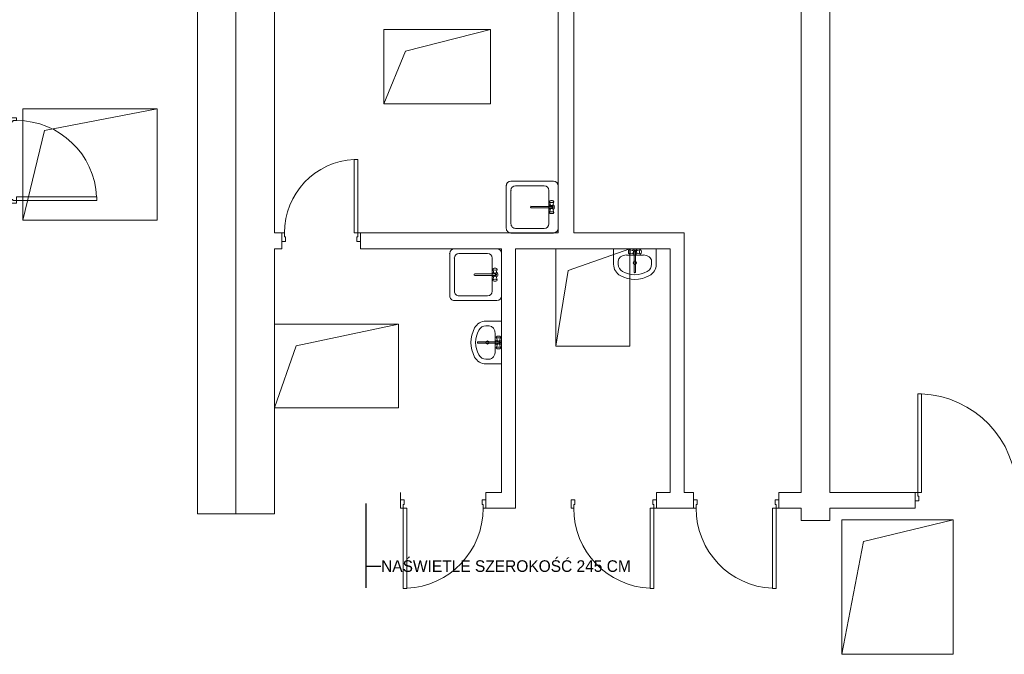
# Model space of a CAD drawing. Header units: millimetres. Extents: x 18880 to 99371, y -5529 to 27899.
# Tile 116 of 158: x 22826 to 23888, y 22943 to 23627. Entities that reach past the tile are written whole.
import ezdxf

# ---------------------------------------------------------------- set-up
doc = ezdxf.new("R2010")
doc.units = ezdxf.units.MM
doc.linetypes.add('Krawędzie ukryte 2', pattern=[400, 300, -100])
doc.layers.add('Drzwi ArchiCAD', color=7, linetype='Continuous')
doc.layers.add('inwentaryzacja_wyposazenie_sanitarne', color=7, linetype='Continuous')
for name, color, linetype, lineweight in [('Drzwi ArchiCAD_Nr_Pióra__1', 7, 'Continuous', 13), ('Drzwi ArchiCAD_Nr_Pióra__23', 4, 'Continuous', 20), ('Drzwi ArchiCAD_Nr_Pióra__3', 4, 'Continuous', 18), ('inwentaryzacja_wyposazenie_sanitarne_Nr_pióra__1', 7, 'Continuous', 13), ('K_SCIANY', 90, 'Continuous', 20), ('Komentarz - Tekst_Nr_Pióra__1', 7, 'Continuous', 13), ('Komentarz - Tekst_Nr_Pióra__20', 1, 'Continuous', 0)]:
    doc.layers.add(name, color=color, linetype=linetype, lineweight=lineweight)
doc.layers.add('inwentaryzacja_sciany_Nr_Pióra__4', color=7, linetype='Continuous', lineweight=20, true_color=0x029e21)
doc.styles.add('GENERATED_STYLE_1', font='txt')
doc.styles.get("Standard").update_dxf_attribs({"font": 'arial.ttf'})
doc.dimstyles.new('GENERATED_STYLE__5', dxfattribs={"dimtxt": 0.18, "dimasz": 91.2, "dimexe": 0.18, "dimexo": 0.0625, "dimgap": 0.09, "dimtad": 0, "dimtih": 1, "dimtoh": 1, "dimdec": 4, "dimzin": 0, "dimdsep": 46, "dimtxsty": 'Standard', "dimcen": 0.09, "dimadec": 0, "dimazin": 0, "dimtfac": 1, "dimtdec": 4, "dimtmove": 0, "dimatfit": 3, "dimldrblk": 'ARROWHEAD_5', "dimfxl": 1, "dimtolj": 1, "dimtzin": 0, "dimarcsym": 0})

# ---------------------------------------------------------------- blocks, each defined once
blk = doc.blocks.new('D1 Drzwi proste 12_10')
at = {"layer": 'Drzwi ArchiCAD_Nr_Pióra__1', "linetype": 'Continuous'}
for p, q in [((-460, 0), (-460, -90)), ((460, 0), (460, -90))]:
    blk.add_line(p, q, dxfattribs=at)
at = {"layer": 'Drzwi ArchiCAD_Nr_Pióra__23', "linetype": 'Continuous'}
for p, q in [((-432, 0), (-460, 0)), ((-460, 0), (-460, -90)), ((-432, -40), (-432, 0)), ((460, 0), (432, 0)), ((432, 0), (432, -40)), ((460, -90), (460, 0)), ((-460, -90), (-420, -90)), ((-420, -40), (-432, -40)), ((-420, -90), (-420, -40)), ((432, -40), (420, -40)), ((420, -40), (420, -90)), ((420, -90), (460, -90))]:
    blk.add_line(p, q, dxfattribs=at)
at = {"layer": 'Drzwi ArchiCAD_Nr_Pióra__3', "linetype": 'Continuous'}
for p, q in [((432, 864), (392, 864)), ((392, 864), (392, 0)), ((432, 0), (432, 864)), ((392, 0), (432, 0))]:
    blk.add_line(p, q, dxfattribs=at)
blk.add_arc((432, 0), 864, 92.6535, 180, dxfattribs=at)
blk = doc.blocks.new('D1 Drzwi proste 12_24')
at = {"layer": 'Drzwi ArchiCAD_Nr_Pióra__1', "linetype": 'Continuous'}
for p, q in [((-460, 0), (-460, -90)), ((460, 0), (460, -90))]:
    blk.add_line(p, q, dxfattribs=at)
at = {"layer": 'Drzwi ArchiCAD_Nr_Pióra__23', "linetype": 'Continuous'}
for p, q in [((-432, 0), (-460, 0)), ((-460, 0), (-460, -90)), ((-432, -40), (-432, 0)), ((460, 0), (432, 0)), ((432, 0), (432, -40)), ((460, -90), (460, 0)), ((-460, -90), (-420, -90)), ((-420, -40), (-432, -40)), ((-420, -90), (-420, -40)), ((432, -40), (420, -40)), ((420, -40), (420, -90)), ((420, -90), (460, -90))]:
    blk.add_line(p, q, dxfattribs=at)
at = {"layer": 'Drzwi ArchiCAD_Nr_Pióra__3', "linetype": 'Continuous'}
for p, q in [((432, 864), (392, 864)), ((392, 864), (392, 0)), ((432, 0), (432, 864)), ((392, 0), (432, 0))]:
    blk.add_line(p, q, dxfattribs=at)
blk.add_arc((432, 0), 864, 92.6535, 180, dxfattribs=at)
blk = doc.blocks.new('D1 Drzwi proste 12_25')
at = {"layer": 'Drzwi ArchiCAD_Nr_Pióra__1', "linetype": 'Continuous'}
for p, q in [((-460, 0), (-460, -90)), ((460, 0), (460, -90))]:
    blk.add_line(p, q, dxfattribs=at)
at = {"layer": 'Drzwi ArchiCAD_Nr_Pióra__23', "linetype": 'Continuous'}
for p, q in [((-432, 0), (-460, 0)), ((-460, 0), (-460, -90)), ((-432, -40), (-432, 0)), ((460, 0), (432, 0)), ((432, 0), (432, -40)), ((460, -90), (460, 0)), ((-460, -90), (-420, -90)), ((-420, -40), (-432, -40)), ((-420, -90), (-420, -40)), ((432, -40), (420, -40)), ((420, -40), (420, -90)), ((420, -90), (460, -90))]:
    blk.add_line(p, q, dxfattribs=at)
at = {"layer": 'Drzwi ArchiCAD_Nr_Pióra__3', "linetype": 'Continuous'}
for p, q in [((432, 864), (392, 864)), ((392, 864), (392, 0)), ((432, 0), (432, 864)), ((392, 0), (432, 0))]:
    blk.add_line(p, q, dxfattribs=at)
blk.add_arc((432, 0), 864, 92.6535, 180, dxfattribs=at)
blk = doc.blocks.new('D1 Drzwi proste 12_26')
at = {"layer": 'Drzwi ArchiCAD_Nr_Pióra__1', "linetype": 'Continuous'}
for p, q in [((-560, 0), (-560, -90)), ((560, 0), (560, -90))]:
    blk.add_line(p, q, dxfattribs=at)
at = {"layer": 'Drzwi ArchiCAD_Nr_Pióra__23', "linetype": 'Continuous'}
for p, q in [((-532, 0), (-560, 0)), ((-560, 0), (-560, -90)), ((-532, -40), (-532, 0)), ((560, 0), (532, 0)), ((532, 0), (532, -40)), ((560, -90), (560, 0)), ((-560, -90), (-520, -90)), ((-520, -40), (-532, -40)), ((-520, -90), (-520, -40)), ((532, -40), (520, -40)), ((520, -40), (520, -90)), ((520, -90), (560, -90))]:
    blk.add_line(p, q, dxfattribs=at)
at = {"layer": 'Drzwi ArchiCAD_Nr_Pióra__3', "linetype": 'Continuous'}
for p, q in [((532, 1064), (492, 1064)), ((492, 1064), (492, 0)), ((532, 0), (532, 1064)), ((492, 0), (532, 0))]:
    blk.add_line(p, q, dxfattribs=at)
blk.add_arc((532, 0), 1064, 92.1545, 180, dxfattribs=at)
blk = doc.blocks.new('D1 Drzwi proste 12_27')
at = {"layer": 'Drzwi ArchiCAD_Nr_Pióra__1', "linetype": 'Continuous'}
for p, q in [((-425, 0), (-425, -90)), ((425, 0), (425, -90))]:
    blk.add_line(p, q, dxfattribs=at)
at = {"layer": 'Drzwi ArchiCAD_Nr_Pióra__23', "linetype": 'Continuous'}
for p, q in [((-397, 0), (-425, 0)), ((-425, 0), (-425, -90)), ((-397, -40), (-397, 0)), ((425, 0), (397, 0)), ((397, 0), (397, -40)), ((425, -90), (425, 0)), ((-425, -90), (-385, -90)), ((-385, -40), (-397, -40)), ((-385, -90), (-385, -40)), ((397, -40), (385, -40)), ((385, -40), (385, -90)), ((385, -90), (425, -90))]:
    blk.add_line(p, q, dxfattribs=at)
at = {"layer": 'Drzwi ArchiCAD_Nr_Pióra__3', "linetype": 'Continuous'}
for p, q in [((397, 794), (357, 794)), ((357, 794), (357, 0)), ((397, 0), (397, 794)), ((357, 0), (397, 0))]:
    blk.add_line(p, q, dxfattribs=at)
blk.add_arc((397, 0), 794, 92.8877, 180, dxfattribs=at)
blk = doc.blocks.new('Zlew tradycyjny 12')
at = {"layer": 'inwentaryzacja_wyposazenie_sanitarne_Nr_pióra__1', "linetype": 'Continuous'}
for p, q in [((509, 559), (50, 559)), ((0, 509), (0, 50)), ((459, 459), (100, 459)), ((210, 499), (209, 492)), ((209, 492), (209, 485)), ((209, 485), (210, 479)), ((212, 504), (210, 499)), ((210, 479), (212, 473)), ((214, 508), (212, 504)), ((212, 473), (214, 470)), ((219, 511), (214, 508)), ((219, 466), (214, 470)), ((222, 513), (219, 511)), ((219, 466), (222, 465)), ((225, 511), (222, 513)), ((259, 501), (222, 513)), ((259, 477), (222, 465)), ((222, 465), (225, 466)), ((227, 507), (225, 511)), ((225, 466), (227, 470)), ((229, 501), (227, 507)), ((227, 470), (229, 477)), ((230, 493), (229, 501)), ((229, 477), (230, 485)), ((230, 485), (230, 493)), ((272, 490), (272, 270)), ((287, 270), (287, 490)), ((299, 501), (337, 513)), ((299, 477), (337, 465)), ((330, 501), (329, 493)), ((329, 493), (329, 485)), ((329, 485), (330, 477)), ((332, 507), (330, 501)), ((330, 477), (332, 470)), ((334, 511), (332, 507)), ((332, 470), (334, 466)), ((337, 513), (334, 511)), ((334, 466), (337, 465)), ((340, 511), (337, 513)), ((337, 465), (340, 466)), ((340, 511), (345, 508)), ((340, 466), (345, 470)), ((347, 504), (345, 508)), ((345, 470), (347, 473)), ((349, 499), (347, 504)), ((347, 473), (349, 479)), ((349, 492), (349, 499)), ((349, 485), (349, 492)), ((349, 479), (349, 485)), ((559, 50), (559, 509)), ((50, 409), (50, 100)), ((509, 100), (509, 409)), ((50, 0), (509, 0)), ((100, 50), (459, 50))]:
    blk.add_line(p, q, dxfattribs=at)
for centre, radius, start, end in [((50, 509), 50, 90, 180), ((509, 509), 50, 0, 90), ((100, 409), 50, 90, 180), ((279, 489), 30, 27.9765, 152.0235), ((279, 489), 30, 207.9765, 254.7747), ((279, 489), 16.8, 298.0549, 241.9451), ((279, 489), 8, 10, 170), ((279, 489), 30, 285.2253, 332.0235), ((459, 409), 50, 0, 90), ((279, 270), 7.88, 180, 0), ((50, 50), 50, 180, 270), ((100, 100), 50, 180, 270), ((459, 100), 50, 270, 0), ((509, 50), 50, 270, 0)]:
    blk.add_arc(centre, radius, start, end, dxfattribs=at)
for p in [(50, 0), (100, 50)]:
    blk.add_point(p, dxfattribs=at)
blk = doc.blocks.new('Umywalka 01 12_5')
at = {"layer": 'inwentaryzacja_wyposazenie_sanitarne_Nr_pióra__1', "linetype": 'Continuous'}
for p, q in [((-230, 0), (-230, -168)), ((230, 0), (-230, 0)), ((230, 0), (230, -168)), ((-91, -68), (-91, -68)), ((91, -68), (-91, -68)), ((-69, -23), (-70, -29)), ((-70, -29), (-70, -36)), ((-70, -36), (-69, -43)), ((-68, -17), (-69, -23)), ((-69, -43), (-68, -48)), ((-66, -14), (-68, -17)), ((-68, -48), (-66, -51)), ((-60, -10), (-66, -14)), ((-60, -55), (-66, -51)), ((-58, -9), (-60, -10)), ((-60, -55), (-58, -57)), ((-55, -10), (-58, -9)), ((-20, -21), (-58, -9)), ((-20, -45), (-58, -57)), ((-58, -57), (-55, -55)), ((-52, -14), (-55, -10)), ((-55, -55), (-52, -51)), ((-50, -21), (-52, -14)), ((-52, -51), (-50, -45)), ((-50, -29), (-50, -21)), ((-50, -37), (-50, -29)), ((-50, -45), (-50, -37)), ((-8, -31), (-8, -252)), ((8, -252), (8, -31)), ((20, -21), (58, -9)), ((20, -45), (58, -57)), ((52, -14), (50, -21)), ((50, -21), (50, -29)), ((50, -29), (50, -37)), ((50, -37), (50, -45)), ((50, -45), (52, -51)), ((55, -10), (52, -14)), ((52, -51), (55, -55)), ((58, -9), (55, -10)), ((55, -55), (58, -57)), ((60, -10), (58, -9)), ((58, -57), (60, -55)), ((60, -10), (66, -14)), ((60, -55), (66, -51)), ((68, -17), (66, -14)), ((66, -51), (68, -48)), ((69, -23), (68, -17)), ((68, -48), (69, -43)), ((70, -29), (69, -23)), ((69, -43), (70, -36)), ((70, -36), (70, -29)), ((-180, -134), (-180, -168)), ((180, -134), (180, -168))]:
    blk.add_line(p, q, dxfattribs=at)
blk.add_circle((0, -152), 17.5, dxfattribs=at)
for centre, radius, start, end in [((0, -33), 30, 27.9765, 152.0235), ((0, -33), 30, 207.9765, 254.7747), ((0, -33), 16.8, 298.0549, 241.9451), ((0, -33), 8, 10, 170), ((0, -33), 30, 285.2253, 332.0235), ((-91, -168), 139, 180, 241.5254), ((-91, -168), 88.9, 180, 241.5254), ((91, -168), 88.9, 298.4746, 0), ((91, -168), 139, 298.4746, 0), ((0, 0), 330, 241.5254, 298.4746), ((0, 0), 280, 241.5254, 298.4746), ((0, -252), 7.88, 180, 0)]:
    blk.add_arc(centre, radius, start, end, dxfattribs=at)
for centre, major_axis, start_param, end_param in [((-91, -134), (88.9, 0), 1.570796, 3.141593), ((91, -134), (-88.9, 0), 3.141593, 4.712389)]:
    blk.add_ellipse(centre, major_axis=major_axis, ratio=0.750558, start_param=start_param, end_param=end_param, dxfattribs=at)
blk = doc.blocks.new('Umywalka 01 12_7')
at = {"layer": 'inwentaryzacja_wyposazenie_sanitarne_Nr_pióra__1', "linetype": 'Continuous'}
for p, q in [((-230, 0), (-230, -168)), ((230, 0), (-230, 0)), ((230, 0), (230, -168)), ((-91, -68), (-91, -68)), ((91, -68), (-91, -68)), ((-69, -23), (-70, -29)), ((-70, -29), (-70, -36)), ((-70, -36), (-69, -43)), ((-68, -17), (-69, -23)), ((-69, -43), (-68, -48)), ((-66, -14), (-68, -17)), ((-68, -48), (-66, -51)), ((-60, -10), (-66, -14)), ((-60, -55), (-66, -51)), ((-58, -9), (-60, -10)), ((-60, -55), (-58, -57)), ((-55, -10), (-58, -9)), ((-20, -21), (-58, -9)), ((-20, -45), (-58, -57)), ((-58, -57), (-55, -55)), ((-52, -14), (-55, -10)), ((-55, -55), (-52, -51)), ((-50, -21), (-52, -14)), ((-52, -51), (-50, -45)), ((-50, -29), (-50, -21)), ((-50, -37), (-50, -29)), ((-50, -45), (-50, -37)), ((-8, -31), (-8, -252)), ((8, -252), (8, -31)), ((20, -21), (58, -9)), ((20, -45), (58, -57)), ((52, -14), (50, -21)), ((50, -21), (50, -29)), ((50, -29), (50, -37)), ((50, -37), (50, -45)), ((50, -45), (52, -51)), ((55, -10), (52, -14)), ((52, -51), (55, -55)), ((58, -9), (55, -10)), ((55, -55), (58, -57)), ((60, -10), (58, -9)), ((58, -57), (60, -55)), ((60, -10), (66, -14)), ((60, -55), (66, -51)), ((68, -17), (66, -14)), ((66, -51), (68, -48)), ((69, -23), (68, -17)), ((68, -48), (69, -43)), ((70, -29), (69, -23)), ((69, -43), (70, -36)), ((70, -36), (70, -29)), ((-180, -134), (-180, -168)), ((180, -134), (180, -168))]:
    blk.add_line(p, q, dxfattribs=at)
blk.add_circle((0, -152), 17.5, dxfattribs=at)
for centre, radius, start, end in [((0, -33), 30, 27.9765, 152.0235), ((0, -33), 30, 207.9765, 254.7747), ((0, -33), 16.8, 298.0549, 241.9451), ((0, -33), 8, 10, 170), ((0, -33), 30, 285.2253, 332.0235), ((-91, -168), 139, 180, 241.5254), ((-91, -168), 88.9, 180, 241.5254), ((91, -168), 88.9, 298.4746, 0), ((91, -168), 139, 298.4746, 0), ((0, 0), 330, 241.5254, 298.4746), ((0, 0), 280, 241.5254, 298.4746), ((0, -252), 7.88, 180, 0)]:
    blk.add_arc(centre, radius, start, end, dxfattribs=at)
for centre, major_axis, start_param, end_param in [((-91, -134), (88.9, 0), 1.570796, 3.141593), ((91, -134), (-88.9, 0), 3.141593, 4.712389)]:
    blk.add_ellipse(centre, major_axis=major_axis, ratio=0.750558, start_param=start_param, end_param=end_param, dxfattribs=at)
blk = doc.blocks.new('ARROWHEAD_5')
at = {"linetype": 'Continuous'}
blk.add_line((0, 0), (-1, 0), dxfattribs=at)
blk.add_solid([(-1, 0.2679), (0, 0), (-1, -0.2679), (-1, 0.2679)], dxfattribs=at)

msp = doc.modelspace()

# ---------------------------------------------------------------- linework, layer by layer
at = {"layer": 'inwentaryzacja_sciany_Nr_Pióra__4', "linetype": 'Krawędzie ukryte 2'}
for p, q in [((23334.01574, 23616.87583), (23219.01574, 23616.87583)), ((23219.01574, 23616.87583), (23219.01574, 23536.87583)), ((23242.39695, 23593.49461), (23334.01574, 23616.87583)), ((23334.01574, 23536.87583), (23334.01574, 23616.87583)), ((23242.39695, 23593.49461), (23219.01574, 23536.87583)), ((22829.75754, 23531.37583), (22829.75754, 23411.37583)), ((22974.75754, 23531.37583), (22829.75754, 23531.37583)), ((22853.13875, 23507.99461), (22974.75754, 23531.37583)), ((22974.75754, 23411.37583), (22974.75754, 23531.37583)), ((23219.01574, 23536.87583), (23334.01574, 23536.87583)), ((22853.13875, 23507.99461), (22829.75754, 23411.37583)), ((22974.75754, 23411.37583), (22829.75754, 23411.37583)), ((23494.51574, 23380.37583), (23394.51574, 23380.37583)), ((23404.51574, 23380.37583), (23404.51574, 23275.37583)), ((23417.89695, 23356.99461), (23484.51574, 23380.37583)), ((23484.51574, 23275.37583), (23484.51574, 23380.37583)), ((23417.89695, 23356.99461), (23404.51574, 23275.37583)), ((23101.01574, 23298.87583), (23101.01574, 23198.87583)), ((23235.01574, 23298.87583), (23101.01574, 23298.87583)), ((23124.39695, 23275.49461), (23235.01574, 23298.87583)), ((23235.01574, 23208.87583), (23235.01574, 23298.87583)), ((23124.39695, 23275.49461), (23101.01574, 23208.87583)), ((23404.51574, 23275.37583), (23484.51574, 23275.37583)), ((23101.01574, 23208.87583), (23235.01574, 23208.87583)), ((23713.01574, 23087.87583), (23713.01574, 22942.87583)), ((23833.01574, 23087.87583), (23713.01574, 23087.87583)), ((23736.39695, 23064.49461), (23833.01574, 23087.87583)), ((23833.01574, 22942.87583), (23833.01574, 23087.87583)), ((23736.39695, 23064.49461), (23713.01574, 22942.87583)), ((23713.01574, 22942.87583), (23833.01574, 22942.87583))]:
    msp.add_line(p, q, dxfattribs=at)
at = {"layer": 'K_SCIANY'}
for points in [[(23018.01574, 23959.37583), (23018.01574, 23094.37583)], [(23059.51574, 23094.37583), (23059.51574, 23959.37583)], [(23424.01574, 23397.37583), (23424.01574, 23756.37583), (23464.01574, 23756.37583), (23464.01574, 23801.37583), (23559.01574, 23801.37583), (23559.01574, 23756.37583), (23709.01574, 23756.37583), (23718.01574, 23756.37583), (23718.01574, 23763.37583), (23718.01574, 23772.37583), (23721.01574, 23772.37583), (23721.01574, 23784.37583), (23709.01574, 23784.37583), (23709.01574, 23862.37583), (23697.01574, 23862.37583), (23697.01574, 23859.37583), (23688.01574, 23859.37583), (23661.01574, 23859.37583), (23661.01574, 23826.37583), (23661.01574, 23782.37583)], [(23101.01574, 23397.37583), (23101.01574, 23756.37583)], [(23407.01574, 23756.37583), (23407.01574, 23397.37583)], [(23669.01574, 23757.37583), (23669.01574, 23117.37583)], [(23700.01574, 23117.37583), (23700.01574, 23757.37583)], [(23109.01574, 23397.37583), (23101.01574, 23397.37583)], [(23109.01574, 23397.37583), (23109.01574, 23388.37583)], [(23194.01574, 23397.37583), (23194.01574, 23388.37583)], [(23407.01574, 23397.37583), (23194.01574, 23397.37583)], [(23543.01574, 23397.37583), (23424.01574, 23397.37583)], [(23543.01574, 23117.37583), (23543.01574, 23397.37583)], [(23109.01574, 23388.37583), (23109.01574, 23380.37583)], [(23194.01574, 23388.37583), (23194.01574, 23380.37583)], [(23101.01574, 23380.37583), (23109.01574, 23380.37583)], [(23101.01574, 23117.37583), (23101.01574, 23380.37583)], [(23194.01574, 23380.37583), (23346.01574, 23380.37583)], [(23346.01574, 23380.37583), (23346.01574, 23117.37583)], [(23361.01574, 23380.37583), (23528.01574, 23380.37583)], [(23361.01574, 23117.37583), (23361.01574, 23380.37583)], [(23528.01574, 23380.37583), (23528.01574, 23117.37583)], [(23101.01574, 23109.37583), (23101.01574, 23117.37583)], [(23237.01574, 23100.37583), (23237.01574, 23117.37583)], [(23329.01574, 23109.37583), (23329.01574, 23117.37583)], [(23346.01574, 23117.37583), (23329.01574, 23117.37583)], [(23361.01574, 23109.37583), (23361.01574, 23117.37583)], [(23513.01574, 23109.37583), (23513.01574, 23117.37583)], [(23528.01574, 23117.37583), (23513.01574, 23117.37583)], [(23553.01574, 23117.37583), (23543.01574, 23117.37583)], [(23553.01574, 23109.37583), (23553.01574, 23117.37583)], [(23645.01574, 23109.37583), (23645.01574, 23117.37583)], [(23669.01574, 23117.37583), (23645.01574, 23117.37583)], [(23792.01574, 23117.37583), (23700.01574, 23117.37583)], [(23792.01574, 23117.37583), (23792.01574, 23108.37583)], [(23101.01574, 23100.37583), (23101.01574, 23109.37583)], [(23329.01574, 23100.37583), (23329.01574, 23109.37583)], [(23361.01574, 23100.37583), (23361.01574, 23109.37583)], [(23513.01574, 23100.37583), (23513.01574, 23109.37583)], [(23553.01574, 23100.37583), (23553.01574, 23109.37583)], [(23645.01574, 23100.37583), (23645.01574, 23109.37583)], [(23792.01574, 23108.37583), (23792.01574, 23100.37583)], [(23101.01574, 23094.37583), (23101.01574, 23100.37583)], [(23329.01574, 23100.37583), (23361.01574, 23100.37583)], [(23513.01574, 23100.37583), (23553.01574, 23100.37583)], [(23645.01574, 23100.37583), (23669.01574, 23100.37583)], [(23669.01574, 23100.37583), (23669.01574, 23087.37583)], [(23700.01574, 23100.37583), (23792.01574, 23100.37583)], [(23700.01574, 23087.37583), (23700.01574, 23100.37583)], [(23018.01574, 23094.37583), (23101.01574, 23094.37583)], [(23669.01574, 23087.37583), (23700.01574, 23087.37583)]]:
    msp.add_lwpolyline(points, dxfattribs=at)

# ---------------------------------------------------------------- block references
at = {"layer": 'Drzwi ArchiCAD', "linetype": 'Continuous', "yscale": 0.1, "zscale": 0.1}
for name, p, xscale, rotation in [('D1 Drzwi proste 12_10', (22823.01574, 23475.46153), 0.1, 270), ('D1 Drzwi proste 12_24', (23283.01574, 23100.37583), 0.1, 180), ('D1 Drzwi proste 12_25', (23467.01574, 23100.37583), -0.1, 180), ('D1 Drzwi proste 12_25', (23599.01574, 23100.37583), -0.1, 180)]:
    msp.add_blockref(name, p, dxfattribs=dict(at, xscale=xscale, rotation=rotation))
for name, p, xscale in [('D1 Drzwi proste 12_27', (23151.51574, 23397.37583), 0.1), ('D1 Drzwi proste 12_26', (23848.01574, 23117.37583), -0.1)]:
    msp.add_blockref(name, p, dxfattribs=dict(at, xscale=xscale))
at = {"layer": 'inwentaryzacja_wyposazenie_sanitarne', "linetype": 'Continuous', "yscale": 0.1, "zscale": 0.1, "rotation": 270}
for name, p, xscale in [('Zlew tradycyjny 12', (23351.13574, 23453.25583), 0.1), ('Zlew tradycyjny 12', (23290.13574, 23380.37583), 0.1), ('Umywalka 01 12_5', (23346.01574, 23279.24745), -0.1)]:
    msp.add_blockref(name, p, dxfattribs=dict(at, xscale=xscale))
at = {"layer": 'inwentaryzacja_wyposazenie_sanitarne', "linetype": 'Continuous', "xscale": -0.1, "yscale": 0.1, "zscale": 0.1}
msp.add_blockref('Umywalka 01 12_7', (23489.84416, 23380.37583), dxfattribs=at)

# ---------------------------------------------------------------- texts
at = {"layer": 'Komentarz - Tekst_Nr_Pióra__20', "linetype": 'Continuous', "insert": (23216.08567, 23037.96429), "char_height": 12.5, "width": 276.3432266, "attachment_point": 4, "style": 'GENERATED_STYLE_1'}
msp.add_mtext('{NAŚWIETLE SZEROKOŚĆ 245 CM}', dxfattribs=at)

# ---------------------------------------------------------------- leaders
at = {"layer": 'Komentarz - Tekst_Nr_Pióra__1', "linetype": 'Continuous', "annotation_type": 0, "has_hookline": 1, "hookline_direction": 0, "text_width": 266.07143}
msp.add_leader([(23199.55599, 23105.6315), (23199.55599, 23037.96429), (23215.99567, 23037.96429)], dimstyle='GENERATED_STYLE__5', dxfattribs=at)

doc.saveas('drawing.dxf')
